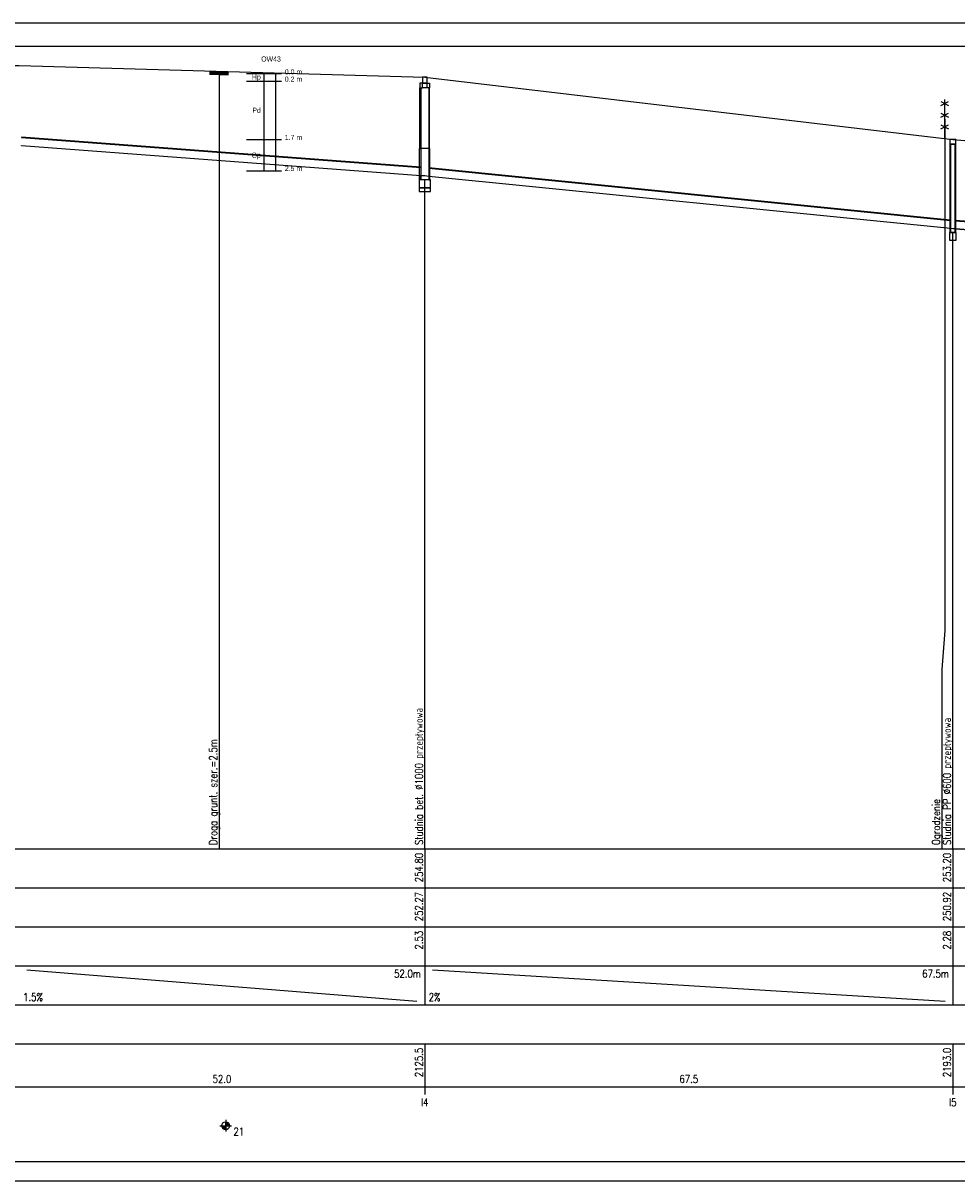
# Model space of a CAD drawing. Header units: metres. Extents: x -25 to 2175, y -3394 to -342.
# Tile 33 of 52: x 917 to 1157, y -1563 to -1266. Entities that reach past the tile are written whole.
import ezdxf
from ezdxf.enums import TextEntityAlignment as Align

# ---------------------------------------------------------------- set-up
doc = ezdxf.new("R2010")
doc.units = ezdxf.units.M
doc.header["$LTSCALE"] = 0.2
doc.layers.get('0').update_dxf_attribs({"color": 8, "linetype": 'CONTINUOUS'})
for name, color, linetype in [('gleba', 20, 'CONTINUOUS'), ('Linie_tabeli', 7, 'CONTINUOUS'), ('Pomocnicza', 1, 'CONTINUOUS'), ('Pompownia_P8_Liczby', 7, 'CONTINUOUS'), ('Pompownia_P8_Linie_opisowe', 7, 'CONTINUOUS'), ('Pompownia_P8_Linie_tabeli', 7, 'CONTINUOUS'), ('Pompownia_P8_Odcinki', 7, 'CONTINUOUS'), ('Pompownia_P8_Opis_PZ', 7, 'CONTINUOUS'), ('Pompownia_P8_Opis_uzbr_n', 7, 'CONTINUOUS'), ('Pompownia_P8_Teren_istn', 3, 'CONTINUOUS'), ('Pompownia_P8_Uzbr_nadz', 7, 'CONTINUOUS'), ('Pompownia_P8_Wezly', 7, 'CONTINUOUS'), ('warstwa_nr_0', 8, 'CONTINUOUS')]:
    doc.layers.add(name, color=color, linetype=linetype)
doc.styles.get("Standard").update_dxf_attribs({"font": 'simplex.shx'})

msp = doc.modelspace()

# ---------------------------------------------------------------- linework, layer by layer
at = {"layer": 'Linie_tabeli'}
for p, q in [((974.67, -1278.94), (983.67, -1278.94)), ((974.67, -1280.94), (983.67, -1280.94)), ((974.67, -1295.94), (983.67, -1295.94)), ((974.67, -1303.94), (983.67, -1303.94))]:
    msp.add_line(p, q, dxfattribs=at)
msp.add_lwpolyline([(0.29, -1558.06), (2169.29, -1558.06), (2169.29, -1272.06), (0.29, -1272.06)], close=True, dxfattribs=at)
at = {"layer": 'Pomocnicza'}
for points in [[(979.11, -1278.94), (979.11, -1303.94)], [(982.11, -1278.94), (982.11, -1293.94)], [(982.11, -1278.94), (982.11, -1303.94)]]:
    msp.add_lwpolyline(points, dxfattribs=at)
at = {"layer": 'Pompownia_P8_Liczby'}
for p, q in [((967.85, -1548.92), (970.85, -1548.92)), ((968.35, -1548.99), (970.35, -1548.85)), ((968.36, -1549.06), (970.34, -1548.78)), ((968.37, -1549.13), (970.33, -1548.72)), ((968.39, -1549.2), (970.31, -1548.65)), ((968.41, -1549.27), (970.29, -1548.58)), ((968.44, -1549.33), (970.26, -1548.52)), ((968.47, -1549.39), (970.23, -1548.45)), ((968.5, -1549.45), (970.2, -1548.39)), ((968.54, -1549.51), (970.16, -1548.34)), ((968.58, -1549.57), (970.12, -1548.28)), ((968.63, -1549.62), (970.07, -1548.23)), ((968.68, -1549.67), (970.02, -1548.18)), ((968.73, -1549.71), (969.97, -1548.14)), ((968.79, -1549.75), (969.91, -1548.09)), ((968.85, -1549.79), (969.85, -1548.06)), ((968.91, -1549.82), (969.79, -1548.02)), ((968.98, -1549.85), (969.72, -1548)), ((969.04, -1549.87), (969.66, -1547.97)), ((969.11, -1549.89), (969.59, -1547.95)), ((969.18, -1549.91), (969.52, -1547.94)), ((969.25, -1549.92), (969.45, -1547.93)), ((969.32, -1549.92), (969.39, -1547.92)), ((969.35, -1547.42), (969.35, -1550.42))]:
    msp.add_line(p, q, dxfattribs=at)
msp.add_circle((969.35, -1548.92), 1, dxfattribs=at)
at = {"layer": 'Pompownia_P8_Linie_opisowe'}
msp.add_line((967.65, -1278.4), (967.65, -1477.92), dxfattribs=at)
msp.add_lwpolyline([(1153.77, -1290.68), (1153.77, -1421.84), (1153.05, -1431.84), (1153.05, -1477.92)], dxfattribs=at)
at = {"layer": 'Pompownia_P8_Linie_tabeli'}
for p, q in [((104.33, -1477.92), (1882.09, -1477.92)), ((1020.41, -1477.92), (1020.41, -1507.92)), ((1155.85, -1477.92), (1155.85, -1507.92)), ((104.33, -1487.92), (1882.09, -1487.92)), ((104.33, -1497.92), (1882.09, -1497.92)), ((104.33, -1507.92), (1882.09, -1507.92)), ((1020.41, -1507.92), (1020.41, -1517.92)), ((1155.85, -1507.92), (1155.85, -1517.92)), ((918.38, -1508.92), (1018.41, -1516.92)), ((1022.41, -1508.92), (1153.85, -1516.92)), ((104.33, -1517.92), (1882.09, -1517.92)), ((104.33, -1527.92), (1882.09, -1527.92)), ((1020.41, -1527.92), (1020.41, -1540.92)), ((1155.85, -1527.92), (1155.85, -1540.92)), ((104.33, -1538.92), (1882.09, -1538.92))]:
    msp.add_line(p, q, dxfattribs=at)
for points in [[(1020.41, -1477.92), (1020.41, -1306.28)], [(1155.85, -1477.92), (1155.85, -1319.77)]]:
    msp.add_lwpolyline(points, dxfattribs=at)
at = {"layer": 'Pompownia_P8_Odcinki'}
for points in [[(916.98, -1295.43), (1019.41, -1303.11), (1019.41, -1303.01), (916.98, -1295.33)], [(916.98, -1297.43), (1019.41, -1305.11), (1019.41, -1305.21), (916.98, -1297.53)], [(1021.41, -1303.28), (1155.25, -1316.67), (1155.25, -1316.57), (1021.41, -1303.18)], [(1021.41, -1305.28), (1155.25, -1318.67), (1155.25, -1318.77), (1021.41, -1305.38)], [(1156.45, -1316.77), (1214.97, -1321.16), (1214.97, -1321.06), (1156.45, -1316.67)], [(1156.45, -1318.77), (1214.97, -1323.16), (1214.97, -1323.26), (1156.45, -1318.87)]]:
    msp.add_lwpolyline(points, close=True, dxfattribs=at)
at = {"layer": 'Pompownia_P8_Teren_istn'}
msp.add_lwpolyline([(104.33, -1309.92), (193.67, -1315.92), (214.31, -1302.92), (568.7, -1298.92), (681.38, -1291.92), (865.92, -1279.92), (911.71, -1276.92), (916.38, -1276.92), (1020.41, -1279.92), (1155.85, -1295.92), (1215.97, -1300.92)], dxfattribs=at)
at = {"layer": 'Pompownia_P8_Uzbr_nadz'}
for p, q in [((1153.77, -1295.68), (1153.77, -1285.68)), ((1152.77, -1287.18), (1154.77, -1286.18)), ((1152.77, -1286.18), (1154.77, -1287.18)), ((1152.77, -1290.18), (1154.77, -1289.18)), ((1152.77, -1289.18), (1154.77, -1290.18)), ((1152.77, -1293.18), (1154.77, -1292.18)), ((1152.77, -1292.18), (1154.77, -1293.18))]:
    msp.add_line(p, q, dxfattribs=at)
msp.add_lwpolyline([(965.15, -1278.83, 1, 1, 0), (970.15, -1278.97, 1, 1, 0)], format="xyseb", dxfattribs=at)
at = {"layer": 'Pompownia_P8_Wezly'}
for p, q in [((1021.01, -1281.42), (1019.81, -1281.42)), ((1021.01, -1282.62), (1019.81, -1282.62)), ((1021.53, -1298.22), (1019.29, -1298.22))]:
    msp.add_line(p, q, dxfattribs=at)
for points in [[(1019.79, -1281.42), (1021.04, -1281.42), (1021.04, -1279.92), (1019.79, -1279.92)], [(1019.81, -1281.42), (1019.16, -1281.42), (1019.16, -1282.62), (1019.81, -1282.62)], [(1019.41, -1298.22), (1019.16, -1298.22), (1019.16, -1282.62), (1019.41, -1282.62)], [(1021.01, -1281.42), (1021.66, -1281.42), (1021.66, -1282.62), (1021.01, -1282.62)], [(1021.41, -1298.22), (1021.66, -1298.22), (1021.66, -1282.62), (1021.41, -1282.62)], [(1155.1, -1297.12), (1156.6, -1297.12), (1156.6, -1295.92), (1155.1, -1295.92)], [(1155.1, -1319.77), (1156.6, -1319.77), (1156.6, -1297.12), (1155.1, -1297.12)], [(1155.25, -1319.77), (1156.45, -1319.77), (1156.45, -1297.12), (1155.25, -1297.12)], [(1019.41, -1306.28), (1019.09, -1306.28), (1019.09, -1298.22), (1019.41, -1298.22)], [(1021.41, -1306.28), (1021.73, -1306.28), (1021.73, -1298.22), (1021.41, -1298.22)], [(1018.97, -1308.28), (1021.85, -1308.28), (1021.85, -1306.28), (1018.97, -1306.28)], [(1020.41, -1306.28), (1019.41, -1306.28), (1019.41, -1305.11), (1020.41, -1305.18), (1021.41, -1305.28), (1021.41, -1306.28)], [(1018.97, -1309.28), (1021.85, -1309.28), (1021.85, -1308.28), (1018.97, -1308.28)], [(1155.85, -1319.77), (1155.25, -1319.77), (1155.25, -1318.67), (1155.85, -1318.73), (1156.45, -1318.77), (1156.45, -1319.77)], [(1154.98, -1321.77), (1156.71, -1321.77), (1156.71, -1319.77), (1154.98, -1319.77)]]:
    msp.add_lwpolyline(points, close=True, dxfattribs=at)
at = {"layer": 'warstwa_nr_0'}
msp.add_lwpolyline([(-24.71, -1563.06), (2175.29, -1563.06), (2175.29, -1266.06), (-24.71, -1266.06)], close=True, dxfattribs=at)

# ---------------------------------------------------------------- texts
at = {"char_height": 1.3, "attachment_point": 1}
for s, insert, width in [('{\\fArial Narrow|b0|i0|c238|p0;\\POW43}', (978.45, -1272.43), 11.4659), ('{\\FArial Narrow|c0;0.0 m}', (984.51, -1277.91), 8.0951), ('{\\fArial Narrow|b0|i0|c238|p0;0.2 m}', (984.51, -1279.78), 8.3702), ('{\\fArial Narrow|b0|i0|c238|p0;1.7 m}', (984.51, -1294.72), 8.3702), ('{\\fArial Narrow|b0|i0|c238|p0;2.5 m}', (984.51, -1302.68), 8.3702)]:
    msp.add_mtext(s, dxfattribs=dict(at, insert=insert, width=width))
at = {"layer": 'gleba', "char_height": 1.3, "width": 11.5025, "attachment_point": 3}
for s, insert in [('{\\fArial Narrow|b0|i0|c238|p34;Hp}', (978.36, -1279.22)), ('{\\fArial Narrow|b0|i0|c238|p34;Pd}', (978.36, -1287.76)), ('{\\fArial Narrow|b0|i0|c238|p34;Gp}', (978.36, -1299.27))]:
    msp.add_mtext(s, dxfattribs=dict(at, insert=insert))
at = {"layer": 'Pompownia_P8_Liczby', "width": 0.8}
for s, p in [('254.80', (1019.91, -1478.92)), ('253.20', (1155.35, -1478.92)), ('252.27', (1019.91, -1488.92)), ('250.92', (1155.35, -1488.92)), ('2.53', (1019.91, -1498.92)), ('2.28', (1155.35, -1498.92)), ('2125.5', (1019.91, -1528.92)), ('2193.0', (1155.35, -1528.92))]:
    msp.add_text(s, height=2, rotation=90, dxfattribs=at).set_placement(p, align=Align.RIGHT)
for s, p in [('52.0m', (1019.41, -1510.92)), ('67.5m', (1154.85, -1510.92))]:
    msp.add_text(s, height=2, dxfattribs=at).set_placement(p, align=Align.RIGHT)
for s, p in [('1.5%', (917.38, -1516.92)), ('2%', (1021.41, -1516.92)), ('21', (971.35, -1551.42))]:
    msp.add_text(s, height=2, dxfattribs=at).set_placement(p)
for s, p in [('52.0', (968.4, -1537.92)), ('67.5', (1088.13, -1537.92)), ('I4', (1020.41, -1543.92)), ('I5', (1155.85, -1543.92))]:
    msp.add_text(s, height=2, dxfattribs=at).set_placement(p, align=Align.CENTER)
at = {"layer": 'Pompownia_P8_Opis_PZ', "width": 0.8}
for s, p in [('Studnia bet. %%c1000 przepływowa', (1019.91, -1476.92)), ('Studnia PP %%c600 przepływowa', (1155.35, -1476.92))]:
    msp.add_text(s, height=2, rotation=90, dxfattribs=at).set_placement(p)
at = {"layer": 'Pompownia_P8_Opis_uzbr_n', "width": 0.8}
for s, p in [('Droga grunt. szer.=2.5m', (967.15, -1476.92)), ('Ogrodzenie', (1152.55, -1476.92))]:
    msp.add_text(s, height=2, rotation=90, dxfattribs=at).set_placement(p)

doc.saveas('drawing.dxf')
